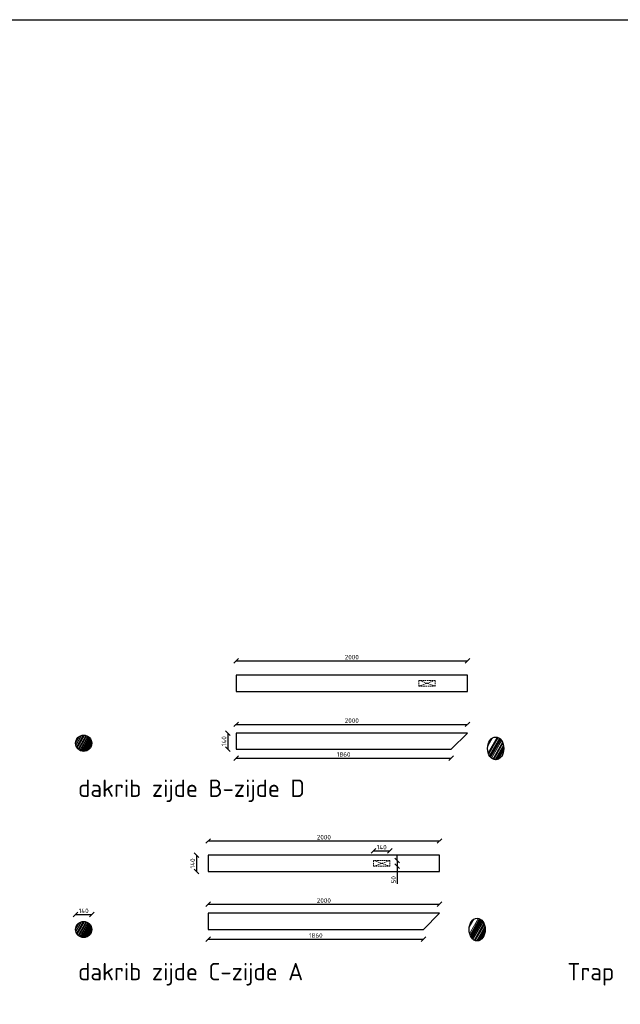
# Model space of a CAD drawing. Header units: metres. Extents: x -170212 to 42557, y -53864 to 18192.
# Tile 15 of 28: x 11916 to 17106, y 9688 to 18192. Entities that reach past the tile are written whole.
import ezdxf

# ---------------------------------------------------------------- set-up
doc = ezdxf.new("R2010")
doc.units = ezdxf.units.M
doc.header["$LTSCALE"] = 2
doc.linetypes.add('HIDDEN', pattern=[9.525, 6.35, -3.175])
for name, color, linetype, lineweight in [('N-CO-HC-HOUTVORM_HIDDEN-G', 8, 'HIDDEN', 18), ('N-CO-HC-HOUTVORM_kops-A', 253, 'Continuous', 5), ('N-CO-HC-HOUTVORM_ZICHT_1-G', 30, 'Continuous', 25), ('X-XX-AL-DETAIL1-T50', 130, 'Continuous', 50)]:
    doc.layers.add(name, color=color, linetype=linetype, lineweight=lineweight)
doc.layers.add('TM00_MAATVOERING', color=7, linetype='Continuous')
doc.styles.add('NLCS-ISO', font='NLCS-ISO.ttf')
doc.styles.add('NLCS-ISO-M50-T50', font='NLCS-ISO.ttf', dxfattribs={"height": 0.25})
doc.dimstyles.new('NLCS RODOR-DIM-020mm', dxfattribs={"dimscale": 20, "dimtxt": 2, "dimasz": 2, "dimexe": 1.25, "dimexo": 0.625, "dimtad": 1, "dimdec": 0, "dimzin": 1, "dimdsep": 46, "dimtxsty": 'NLCS-ISO', "dimblk": 'OBLIQUE', "dimcen": 0, "dimse1": 1, "dimse2": 1, "dimclrd": 256, "dimclre": 1, "dimclrt": 256, "dimadec": 0, "dimazin": 0, "dimtfac": 1, "dimtdec": 0, "dimtmove": 0, "dimatfit": 0, "dimfxl": 1, "dimtolj": 1, "dimtzin": 0, "dimlwd": -1, "dimlwe": -1, "dimarcsym": 0})

# ---------------------------------------------------------------- blocks, each defined once
blk = doc.blocks.new('_Oblique')
at = {"color": 0, "linetype": 'ByBlock', "lineweight": -2}
blk.add_line((-0.5, -0.5), (0.5, 0.5), dxfattribs=at)
blk = doc.blocks.new('*D44')
at = {"layer": 'Defpoints', "color": 0, "transparency": 16777216}
for p in [(15544.6, 11098.3), (13544.6, 10974.7), (15544.6, 10974.7)]:
    blk.add_point(p, dxfattribs=at)
at = {"layer": 'TM00_MAATVOERING', "transparency": 16777216}
blk.add_line((13544.6, 11098.3), (15544.6, 11098.3), dxfattribs=at)
at = {"layer": 'TM00_MAATVOERING', "transparency": 16777216, "xscale": 40, "yscale": 40, "zscale": 40, "rotation": 180}
blk.add_blockref('_Oblique', (13544.6, 11098.3), dxfattribs=at)
at = {"layer": 'TM00_MAATVOERING', "transparency": 16777216, "xscale": 40, "yscale": 40, "zscale": 40}
blk.add_blockref('_Oblique', (15544.6, 11098.3), dxfattribs=at)
at = {"layer": 'TM00_MAATVOERING', "transparency": 16777216, "insert": (14544.6, 11130.8), "char_height": 40, "attachment_point": 5, "style": 'NLCS-ISO'}
blk.add_mtext('\\A1;2000', dxfattribs=at)
blk = doc.blocks.new('*D45')
at = {"layer": 'Defpoints', "color": 0, "transparency": 16777216}
for p in [(15544.6, 10551.4), (13544.6, 10474.7), (15544.6, 10474.7)]:
    blk.add_point(p, dxfattribs=at)
at = {"layer": 'TM00_MAATVOERING', "transparency": 16777216}
blk.add_line((13544.6, 10551.4), (15544.6, 10551.4), dxfattribs=at)
at = {"layer": 'TM00_MAATVOERING', "transparency": 16777216, "xscale": 40, "yscale": 40, "zscale": 40, "rotation": 180}
blk.add_blockref('_Oblique', (13544.6, 10551.4), dxfattribs=at)
at = {"layer": 'TM00_MAATVOERING', "transparency": 16777216, "xscale": 40, "yscale": 40, "zscale": 40}
blk.add_blockref('_Oblique', (15544.6, 10551.4), dxfattribs=at)
at = {"layer": 'TM00_MAATVOERING', "transparency": 16777216, "insert": (14544.6, 10583.9), "char_height": 40, "attachment_point": 5, "style": 'NLCS-ISO'}
blk.add_mtext('\\A1;2000', dxfattribs=at)
blk = doc.blocks.new('*D46')
at = {"layer": 'Defpoints', "color": 0, "transparency": 16777216}
for p in [(13544.6, 10334.7), (15404.6, 10334.7), (15404.6, 10249.5)]:
    blk.add_point(p, dxfattribs=at)
at = {"layer": 'TM00_MAATVOERING', "transparency": 16777216}
blk.add_line((13544.6, 10249.5), (15404.6, 10249.5), dxfattribs=at)
at = {"layer": 'TM00_MAATVOERING', "transparency": 16777216, "xscale": 40, "yscale": 40, "zscale": 40, "rotation": 180}
blk.add_blockref('_Oblique', (13544.6, 10249.5), dxfattribs=at)
at = {"layer": 'TM00_MAATVOERING', "transparency": 16777216, "xscale": 40, "yscale": 40, "zscale": 40}
blk.add_blockref('_Oblique', (15404.6, 10249.5), dxfattribs=at)
at = {"layer": 'TM00_MAATVOERING', "transparency": 16777216, "insert": (14474.6, 10282), "char_height": 40, "attachment_point": 5, "style": 'NLCS-ISO'}
blk.add_mtext('\\A1;1860', dxfattribs=at)
blk = doc.blocks.new('*D47')
at = {"layer": 'Defpoints', "color": 0, "transparency": 16777216}
for p in [(12539.2, 10462.6), (12399.2, 10333.7), (12539.2, 10333.7)]:
    blk.add_point(p, dxfattribs=at)
at = {"layer": 'TM00_MAATVOERING', "transparency": 16777216}
blk.add_line((12399.2, 10462.6), (12539.2, 10462.6), dxfattribs=at)
at = {"layer": 'TM00_MAATVOERING', "transparency": 16777216, "xscale": 40, "yscale": 40, "zscale": 40, "rotation": 180}
blk.add_blockref('_Oblique', (12399.2, 10462.6), dxfattribs=at)
at = {"layer": 'TM00_MAATVOERING', "transparency": 16777216, "xscale": 40, "yscale": 40, "zscale": 40}
blk.add_blockref('_Oblique', (12539.2, 10462.6), dxfattribs=at)
at = {"layer": 'TM00_MAATVOERING', "transparency": 16777216, "insert": (12469.2, 10495.1), "char_height": 40, "attachment_point": 5, "style": 'NLCS-ISO'}
blk.add_mtext('\\A1;140', dxfattribs=at)
blk = doc.blocks.new('*D48')
at = {"layer": 'Defpoints', "color": 0, "transparency": 16777216}
for p in [(13544.6, 10974.7), (13443, 10834.7), (13544.6, 10834.7)]:
    blk.add_point(p, dxfattribs=at)
at = {"layer": 'TM00_MAATVOERING', "transparency": 16777216}
blk.add_line((13443, 10974.7), (13443, 10834.7), dxfattribs=at)
at = {"layer": 'TM00_MAATVOERING', "transparency": 16777216, "xscale": 40, "yscale": 40, "zscale": 40}
for p, rotation in [((13443, 10974.7), 90), ((13443, 10834.7), 270)]:
    blk.add_blockref('_Oblique', p, dxfattribs=dict(at, rotation=rotation))
at = {"layer": 'TM00_MAATVOERING', "transparency": 16777216, "insert": (13410.5, 10904.7), "char_height": 40, "attachment_point": 5, "rotation": 90, "style": 'NLCS-ISO'}
blk.add_mtext('\\A1;140', dxfattribs=at)
blk = doc.blocks.new('*D49')
at = {"layer": 'Defpoints', "color": 0, "transparency": 16777216}
for p in [(15114.6, 11012.1), (14974.6, 10929.7), (15114.6, 10929.7)]:
    blk.add_point(p, dxfattribs=at)
at = {"layer": 'TM00_MAATVOERING', "transparency": 16777216}
blk.add_line((14974.6, 11012.1), (15114.6, 11012.1), dxfattribs=at)
at = {"layer": 'TM00_MAATVOERING', "transparency": 16777216, "xscale": 40, "yscale": 40, "zscale": 40, "rotation": 180}
blk.add_blockref('_Oblique', (14974.6, 11012.1), dxfattribs=at)
at = {"layer": 'TM00_MAATVOERING', "transparency": 16777216, "xscale": 40, "yscale": 40, "zscale": 40}
blk.add_blockref('_Oblique', (15114.6, 11012.1), dxfattribs=at)
at = {"layer": 'TM00_MAATVOERING', "transparency": 16777216, "insert": (15044.6, 11044.6), "char_height": 40, "attachment_point": 5, "style": 'NLCS-ISO'}
blk.add_mtext('\\A1;140', dxfattribs=at)
blk = doc.blocks.new('*D50')
at = {"layer": 'Defpoints', "color": 0, "transparency": 16777216}
for p in [(15114.6, 10929.7), (15114.6, 10880), (15179.1, 10880)]:
    blk.add_point(p, dxfattribs=at)
at = {"layer": 'TM00_MAATVOERING', "transparency": 16777216}
for p, q in [((15179.1, 10929.7), (15179.1, 10969.7)), ((15179.1, 10929.7), (15179.1, 10880)), ((15179.1, 10880), (15179.1, 10727))]:
    blk.add_line(p, q, dxfattribs=at)
at = {"layer": 'TM00_MAATVOERING', "transparency": 16777216, "xscale": 40, "yscale": 40, "zscale": 40}
for p, rotation in [((15179.1, 10929.7), 270), ((15179.1, 10880), 90)]:
    blk.add_blockref('_Oblique', p, dxfattribs=dict(at, rotation=rotation))
at = {"layer": 'TM00_MAATVOERING', "transparency": 16777216, "insert": (15146.6, 10763.5), "char_height": 40, "attachment_point": 5, "rotation": 90, "style": 'NLCS-ISO'}
blk.add_mtext('\\A1;50', dxfattribs=at)
blk = doc.blocks.new('*D51')
at = {"layer": 'Defpoints', "color": 0, "transparency": 16777216}
for p in [(15785.9, 12653.6), (13785.9, 12530.7), (15785.9, 12530.7)]:
    blk.add_point(p, dxfattribs=at)
at = {"layer": 'TM00_MAATVOERING', "transparency": 16777216}
blk.add_line((13785.9, 12653.6), (15785.9, 12653.6), dxfattribs=at)
at = {"layer": 'TM00_MAATVOERING', "transparency": 16777216, "xscale": 40, "yscale": 40, "zscale": 40, "rotation": 180}
blk.add_blockref('_Oblique', (13785.9, 12653.6), dxfattribs=at)
at = {"layer": 'TM00_MAATVOERING', "transparency": 16777216, "xscale": 40, "yscale": 40, "zscale": 40}
blk.add_blockref('_Oblique', (15785.9, 12653.6), dxfattribs=at)
at = {"layer": 'TM00_MAATVOERING', "transparency": 16777216, "insert": (14785.9, 12686.1), "char_height": 40, "attachment_point": 5, "style": 'NLCS-ISO'}
blk.add_mtext('\\A1;2000', dxfattribs=at)
blk = doc.blocks.new('*D52')
at = {"layer": 'Defpoints', "color": 0, "transparency": 16777216}
for p in [(15785.9, 12105.8), (13785.9, 12030.7), (15785.9, 12030.7)]:
    blk.add_point(p, dxfattribs=at)
at = {"layer": 'TM00_MAATVOERING', "transparency": 16777216}
blk.add_line((13785.9, 12105.8), (15785.9, 12105.8), dxfattribs=at)
at = {"layer": 'TM00_MAATVOERING', "transparency": 16777216, "xscale": 40, "yscale": 40, "zscale": 40, "rotation": 180}
blk.add_blockref('_Oblique', (13785.9, 12105.8), dxfattribs=at)
at = {"layer": 'TM00_MAATVOERING', "transparency": 16777216, "xscale": 40, "yscale": 40, "zscale": 40}
blk.add_blockref('_Oblique', (15785.9, 12105.8), dxfattribs=at)
at = {"layer": 'TM00_MAATVOERING', "transparency": 16777216, "insert": (14785.9, 12138.3), "char_height": 40, "attachment_point": 5, "style": 'NLCS-ISO'}
blk.add_mtext('\\A1;2000', dxfattribs=at)
blk = doc.blocks.new('*D53')
at = {"layer": 'Defpoints', "color": 0, "transparency": 16777216}
for p in [(13785.9, 11890.7), (15645.9, 11890.7), (15645.9, 11813.4)]:
    blk.add_point(p, dxfattribs=at)
at = {"layer": 'TM00_MAATVOERING', "transparency": 16777216}
blk.add_line((13785.9, 11813.4), (15645.9, 11813.4), dxfattribs=at)
at = {"layer": 'TM00_MAATVOERING', "transparency": 16777216, "xscale": 40, "yscale": 40, "zscale": 40, "rotation": 180}
blk.add_blockref('_Oblique', (13785.9, 11813.4), dxfattribs=at)
at = {"layer": 'TM00_MAATVOERING', "transparency": 16777216, "xscale": 40, "yscale": 40, "zscale": 40}
blk.add_blockref('_Oblique', (15645.9, 11813.4), dxfattribs=at)
at = {"layer": 'TM00_MAATVOERING', "transparency": 16777216, "insert": (14715.9, 11845.9), "char_height": 40, "attachment_point": 5, "style": 'NLCS-ISO'}
blk.add_mtext('\\A1;1860', dxfattribs=at)
blk = doc.blocks.new('*D54')
at = {"layer": 'Defpoints', "color": 0, "transparency": 16777216}
for p in [(13785.9, 12030.7), (13714.1, 11890.7), (13785.9, 11890.7)]:
    blk.add_point(p, dxfattribs=at)
at = {"layer": 'TM00_MAATVOERING', "transparency": 16777216}
blk.add_line((13714.1, 12030.7), (13714.1, 11890.7), dxfattribs=at)
at = {"layer": 'TM00_MAATVOERING', "transparency": 16777216, "xscale": 40, "yscale": 40, "zscale": 40}
for p, rotation in [((13714.1, 12030.7), 90), ((13714.1, 11890.7), 270)]:
    blk.add_blockref('_Oblique', p, dxfattribs=dict(at, rotation=rotation))
at = {"layer": 'TM00_MAATVOERING', "transparency": 16777216, "insert": (13681.6, 11960.7), "char_height": 40, "attachment_point": 5, "rotation": 90, "style": 'NLCS-ISO'}
blk.add_mtext('\\A1;140', dxfattribs=at)

msp = doc.modelspace()

# ---------------------------------------------------------------- hatches: boundary and pattern name
at = {"layer": 'N-CO-HC-HOUTVORM_kops-A'}
h = msp.add_hatch(dxfattribs=at)
h.set_pattern_fill('KOPSHOUT', color=256, scale=2)
h.set_pattern_definition([(60, (-8538.22, 554.83), (-173.205, 100), []), (60, (-8528.22, 554.83), (-173.205, 100), []), (60, (-8526.22, 554.83), (-173.205, 100), []), (60, (-8514.22, 554.83), (-173.205, 100), []), (60, (-8504.22, 554.83), (-173.205, 100), []), (60, (-8498.22, 554.83), (-173.205, 100), []), (60, (-8496.22, 554.83), (-173.205, 100), []), (60, (-8494.22, 554.83), (-173.205, 100), []), (60, (-8484.22, 554.83), (-173.205, 100), []), (60, (-8482.22, 554.83), (-173.205, 100), []), (60, (-8468.22, 554.83), (-173.205, 100), []), (60, (-8464.22, 554.83), (-173.205, 100), []), (60, (-8458.22, 554.83), (-173.205, 100), []), (60, (-8456.22, 554.83), (-173.205, 100), []), (60, (-8442.22, 554.83), (-173.205, 100), []), (60, (-8440.22, 554.83), (-173.205, 100), []), (60, (-8436.22, 554.83), (-173.205, 100), []), (60, (-8432.22, 554.83), (-173.205, 100), []), (60, (-8422.22, 554.83), (-173.205, 100), []), (60, (-8420.22, 554.83), (-173.205, 100), []), (60, (-8418.22, 554.83), (-173.205, 100), []), (60, (-8406.22, 554.83), (-173.205, 100), []), (60, (-8400.22, 554.83), (-173.205, 100), []), (60, (-8390.22, 554.83), (-173.205, 100), []), (60, (-8388.22, 554.83), (-173.205, 100), []), (60, (-8380.22, 554.83), (-173.205, 100), []), (60, (-8378.22, 554.83), (-173.205, 100), []), (60, (-8376.22, 554.83), (-173.205, 100), []), (60, (-8372.22, 554.83), (-173.205, 100), []), (60, (-8364.22, 554.83), (-173.205, 100), []), (60, (-8362.22, 554.83), (-173.205, 100), []), (60, (-8356.22, 554.83), (-173.205, 100), []), (60, (-8352.22, 554.83), (-173.205, 100), []), (60, (-8346.22, 554.83), (-173.205, 100), []), (60, (-8344.22, 554.83), (-173.205, 100), [])])
edge = h.paths.add_edge_path()
edge.add_arc((12469.2, 11942.5), 70, 0, 360)
h = msp.add_hatch(dxfattribs=at)
h.set_pattern_fill('KOPSHOUT', color=256, scale=2)
h.set_pattern_definition([(60, (-8139.98, 509.94), (-173.2051, 100), []), (60, (-8129.98, 509.94), (-173.2051, 100), []), (60, (-8127.98, 509.94), (-173.2051, 100), []), (60, (-8115.98, 509.94), (-173.2051, 100), []), (60, (-8105.98, 509.94), (-173.2051, 100), []), (60, (-8099.98, 509.94), (-173.2051, 100), []), (60, (-8097.98, 509.94), (-173.2051, 100), []), (60, (-8095.98, 509.94), (-173.2051, 100), []), (60, (-8085.98, 509.94), (-173.2051, 100), []), (60, (-8083.98, 509.94), (-173.2051, 100), []), (60, (-8069.98, 509.94), (-173.2051, 100), []), (60, (-8065.98, 509.94), (-173.2051, 100), []), (60, (-8059.98, 509.94), (-173.2051, 100), []), (60, (-8057.98, 509.94), (-173.2051, 100), []), (60, (-8043.98, 509.94), (-173.2051, 100), []), (60, (-8041.98, 509.94), (-173.2051, 100), []), (60, (-8037.98, 509.94), (-173.2051, 100), []), (60, (-8033.98, 509.94), (-173.2051, 100), []), (60, (-8023.98, 509.94), (-173.2051, 100), []), (60, (-8021.98, 509.94), (-173.2051, 100), []), (60, (-8019.98, 509.94), (-173.2051, 100), []), (60, (-8007.98, 509.94), (-173.2051, 100), []), (60, (-8001.98, 509.94), (-173.2051, 100), []), (60, (-7991.98, 509.94), (-173.2051, 100), []), (60, (-7989.98, 509.94), (-173.2051, 100), []), (60, (-7981.98, 509.94), (-173.2051, 100), []), (60, (-7979.98, 509.94), (-173.2051, 100), []), (60, (-7977.98, 509.94), (-173.2051, 100), []), (60, (-7973.98, 509.94), (-173.2051, 100), []), (60, (-7965.98, 509.94), (-173.2051, 100), []), (60, (-7963.98, 509.94), (-173.2051, 100), []), (60, (-7957.98, 509.94), (-173.2051, 100), []), (60, (-7953.98, 509.94), (-173.2051, 100), []), (60, (-7947.98, 509.94), (-173.2051, 100), []), (60, (-7945.98, 509.94), (-173.2051, 100), [])])
edge = h.paths.add_edge_path()
edge.add_ellipse((16029.3, 11897.6), major_axis=(0, -98.5), ratio=0.71066, start_angle=0, end_angle=360)
h = msp.add_hatch(dxfattribs=at)
h.set_pattern_fill('KOPSHOUT', color=256, scale=2)
h.set_pattern_definition([(60, (-8538.22, -1053.93), (-173.205, 100), []), (60, (-8528.22, -1053.93), (-173.205, 100), []), (60, (-8526.22, -1053.93), (-173.205, 100), []), (60, (-8514.22, -1053.93), (-173.205, 100), []), (60, (-8504.22, -1053.93), (-173.205, 100), []), (60, (-8498.22, -1053.93), (-173.205, 100), []), (60, (-8496.22, -1053.93), (-173.205, 100), []), (60, (-8494.22, -1053.93), (-173.205, 100), []), (60, (-8484.22, -1053.93), (-173.205, 100), []), (60, (-8482.22, -1053.93), (-173.205, 100), []), (60, (-8468.22, -1053.93), (-173.205, 100), []), (60, (-8464.22, -1053.93), (-173.205, 100), []), (60, (-8458.22, -1053.93), (-173.205, 100), []), (60, (-8456.22, -1053.93), (-173.205, 100), []), (60, (-8442.22, -1053.93), (-173.205, 100), []), (60, (-8440.22, -1053.93), (-173.205, 100), []), (60, (-8436.22, -1053.93), (-173.205, 100), []), (60, (-8432.22, -1053.93), (-173.205, 100), []), (60, (-8422.22, -1053.93), (-173.205, 100), []), (60, (-8420.22, -1053.93), (-173.205, 100), []), (60, (-8418.22, -1053.93), (-173.205, 100), []), (60, (-8406.22, -1053.93), (-173.205, 100), []), (60, (-8400.22, -1053.93), (-173.205, 100), []), (60, (-8390.22, -1053.93), (-173.205, 100), []), (60, (-8388.22, -1053.93), (-173.205, 100), []), (60, (-8380.22, -1053.93), (-173.205, 100), []), (60, (-8378.22, -1053.93), (-173.205, 100), []), (60, (-8376.22, -1053.93), (-173.205, 100), []), (60, (-8372.22, -1053.93), (-173.205, 100), []), (60, (-8364.22, -1053.93), (-173.205, 100), []), (60, (-8362.22, -1053.93), (-173.205, 100), []), (60, (-8356.22, -1053.93), (-173.205, 100), []), (60, (-8352.22, -1053.93), (-173.205, 100), []), (60, (-8346.22, -1053.93), (-173.205, 100), []), (60, (-8344.22, -1053.93), (-173.205, 100), [])])
edge = h.paths.add_edge_path()
edge.add_arc((12469.2, 10333.7), 70, 0, 360)
h = msp.add_hatch(dxfattribs=at)
h.set_pattern_fill('KOPSHOUT', color=256, scale=2)
h.set_pattern_definition([(60, (-8300.05, -1053.93), (-173.2051, 100), []), (60, (-8290.05, -1053.93), (-173.2051, 100), []), (60, (-8288.05, -1053.93), (-173.2051, 100), []), (60, (-8276.05, -1053.93), (-173.2051, 100), []), (60, (-8266.05, -1053.93), (-173.2051, 100), []), (60, (-8260.05, -1053.93), (-173.2051, 100), []), (60, (-8258.05, -1053.93), (-173.2051, 100), []), (60, (-8256.05, -1053.93), (-173.2051, 100), []), (60, (-8246.05, -1053.93), (-173.2051, 100), []), (60, (-8244.05, -1053.93), (-173.2051, 100), []), (60, (-8230.05, -1053.93), (-173.2051, 100), []), (60, (-8226.05, -1053.93), (-173.2051, 100), []), (60, (-8220.05, -1053.93), (-173.2051, 100), []), (60, (-8218.05, -1053.93), (-173.2051, 100), []), (60, (-8204.05, -1053.93), (-173.2051, 100), []), (60, (-8202.05, -1053.93), (-173.2051, 100), []), (60, (-8198.05, -1053.93), (-173.2051, 100), []), (60, (-8194.05, -1053.93), (-173.2051, 100), []), (60, (-8184.05, -1053.93), (-173.2051, 100), []), (60, (-8182.05, -1053.93), (-173.2051, 100), []), (60, (-8180.05, -1053.93), (-173.2051, 100), []), (60, (-8168.05, -1053.93), (-173.2051, 100), []), (60, (-8162.05, -1053.93), (-173.2051, 100), []), (60, (-8152.05, -1053.93), (-173.2051, 100), []), (60, (-8150.05, -1053.93), (-173.2051, 100), []), (60, (-8142.05, -1053.93), (-173.2051, 100), []), (60, (-8140.05, -1053.93), (-173.2051, 100), []), (60, (-8138.05, -1053.93), (-173.2051, 100), []), (60, (-8134.05, -1053.93), (-173.2051, 100), []), (60, (-8126.05, -1053.93), (-173.2051, 100), []), (60, (-8124.05, -1053.93), (-173.2051, 100), []), (60, (-8118.05, -1053.93), (-173.2051, 100), []), (60, (-8114.05, -1053.93), (-173.2051, 100), []), (60, (-8108.05, -1053.93), (-173.2051, 100), []), (60, (-8106.05, -1053.93), (-173.2051, 100), [])])
edge = h.paths.add_edge_path()
edge.add_ellipse((15869.2, 10333.7), major_axis=(0, -98.5), ratio=0.71066, start_angle=0, end_angle=360)

# ---------------------------------------------------------------- linework, layer by layer
at = {"color": 1}
msp.add_lwpolyline([(-6987.3, 18191.9), (32782, 18191.9), (32782, -3364.5), (-6987.3, -3364.5)], close=True, dxfattribs=at)
at = {"layer": 'N-CO-HC-HOUTVORM_HIDDEN-G'}
for points in [[(15365.9, 12485.7), (15365.9, 12435.7), (15505.9, 12435.7), (15505.9, 12485.7)], [(14974.6, 10929.7), (14974.6, 10879.7), (15114.6, 10879.7), (15114.6, 10929.7)]]:
    msp.add_lwpolyline(points, close=True, dxfattribs=at)
for points in [[(15506.7, 12435.7), (15365.9, 12485.7)], [(15365.9, 12435.7), (15505.9, 12485.7)], [(15115.4, 10879.7), (14974.6, 10929.7)], [(14974.6, 10879.7), (15114.6, 10929.7)]]:
    msp.add_lwpolyline(points, dxfattribs=at)
at = {"layer": 'N-CO-HC-HOUTVORM_ZICHT_1-G'}
for points in [[(13785.9, 12390.7), (15785.9, 12390.7), (15785.9, 12530.7), (13785.9, 12530.7)], [(13785.9, 11890.7), (15645.9, 11890.7), (15785.9, 12030.7), (13785.9, 12030.7)], [(13544.6, 10834.7), (15544.6, 10834.7), (15544.6, 10974.7), (13544.6, 10974.7)], [(13544.6, 10334.7), (15404.6, 10334.7), (15544.6, 10474.7), (13544.6, 10474.7)]]:
    msp.add_lwpolyline(points, close=True, dxfattribs=at)
for centre in [(12469.2, 11942.5), (12469.2, 10333.7)]:
    msp.add_circle(centre, 70, dxfattribs=at)
for centre in [(16029.3, 11897.6), (15869.2, 10333.7)]:
    msp.add_ellipse(centre, major_axis=(0, -98.5), ratio=0.71066, dxfattribs=at)

# ---------------------------------------------------------------- texts
at = {"layer": 'X-XX-AL-DETAIL1-T50', "char_height": 150, "attachment_point": 1, "style": 'NLCS-ISO-M50-T50'}
for s, insert in [('{\\C3;dakrib zijde B-zijde D}', (12421.6, 11628.9)), ('{\\C3;dakrib zijde C-zijde A}', (12421.6, 10045)), ('{\\C3;Trap}', (16648.6, 10045))]:
    msp.add_mtext_dynamic_manual_height_columns(s, width=2003051.232, gutter_width=1250, heights=[0], dxfattribs=dict(at, insert=insert))

# ---------------------------------------------------------------- dimensions: what is measured, and where the dimension line sits
at = {"layer": 'TM00_MAATVOERING'}
for base, p1, p2, picture, middle in [((15785.9, 12653.6), (13785.9, 12530.7), (15785.9, 12530.7), '*D51', (14785.9, 12686.1)), ((15785.9, 12105.8), (13785.9, 12030.7), (15785.9, 12030.7), '*D52', (14785.9, 12138.3)), ((15645.9, 11813.4), (13785.9, 11890.7), (15645.9, 11890.7), '*D53', (14715.9, 11845.9)), ((15544.6, 11098.3), (13544.6, 10974.7), (15544.6, 10974.7), '*D44', (14544.6, 11130.8)), ((15114.6, 11012.1), (14974.6, 10929.7), (15114.6, 10929.7), '*D49', (15044.6, 11044.6)), ((15544.6, 10551.4), (13544.6, 10474.7), (15544.6, 10474.7), '*D45', (14544.6, 10583.9)), ((12539.2, 10462.6), (12399.2, 10333.7), (12539.2, 10333.7), '*D47', (12469.2, 10495.1)), ((15404.6, 10249.5), (13544.6, 10334.7), (15404.6, 10334.7), '*D46', (14474.6, 10282))]:
    dim = msp.add_linear_dim(base=base, p1=p1, p2=p2, dimstyle='NLCS RODOR-DIM-020mm', dxfattribs=at)
    dim.commit()
    dim.dimension.update_dxf_attribs({"geometry": picture, "text_midpoint": middle})
for base, p1, p2, picture, middle in [((13714.1, 11890.7), (13785.9, 12030.7), (13785.9, 11890.7), '*D54', (13681.6, 11960.7)), ((13443, 10834.7), (13544.6, 10974.7), (13544.6, 10834.7), '*D48', (13410.5, 10904.7)), ((15179.1, 10880), (15114.6, 10929.7), (15114.6, 10880), '*D50', (15146.6, 10763.5))]:
    dim = msp.add_linear_dim(base=base, p1=p1, p2=p2, angle=90, dimstyle='NLCS RODOR-DIM-020mm', dxfattribs=at)
    dim.commit()
    dim.dimension.update_dxf_attribs({"geometry": picture, "text_midpoint": middle})

doc.saveas('drawing.dxf')
